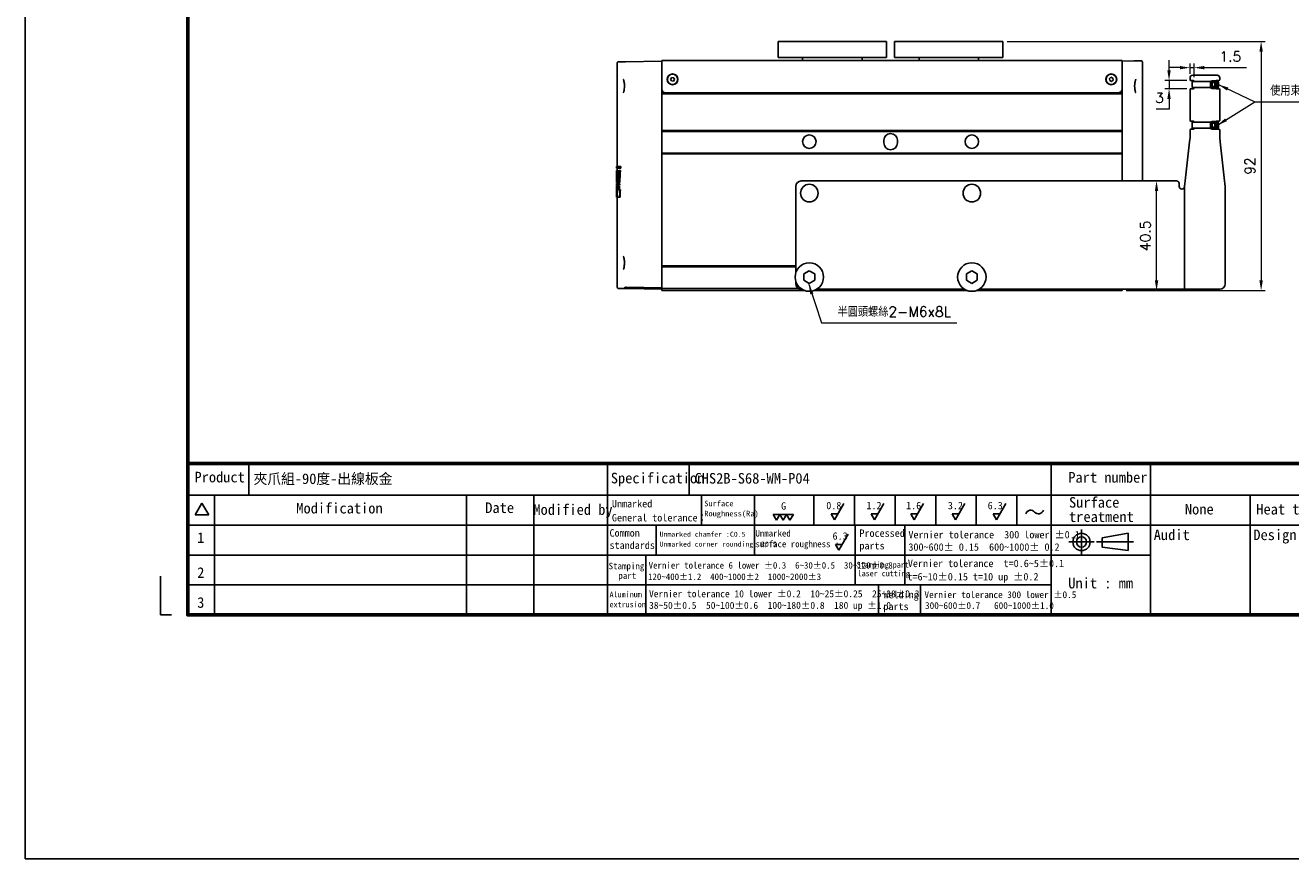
# Model space of a CAD drawing. Header units: inches. Extents: x 0 to 6721, y -3375 to 1330.
# Tile 162 of 198: x 5316 to 5783, y -1544 to -1236. Entities that reach past the tile are written whole.
import ezdxf
from ezdxf.enums import TextEntityAlignment as Align

# ---------------------------------------------------------------- set-up
doc = ezdxf.new("R2010")
doc.units = ezdxf.units.IN
doc.header["$MEASUREMENT"] = 0
doc.linetypes.add('SLD-實線', pattern=[0])
for name, color, linetype, lineweight in [('AM_0', 7, 'Continuous', 30), ('AM_5', 3, 'Continuous', 15), ('可見 (ISO)', 7, 'Continuous', 25)]:
    doc.layers.add(name, color=color, linetype=linetype, lineweight=lineweight)
doc.layers.add('BORDER', color=7, linetype='Continuous')
doc.layers.add('圖框', color=7, linetype='SLD-實線')
doc.styles.add('尺寸標註', font='romans.shx', dxfattribs={"bigfont": 'CHINESET.SHX'})
doc.styles.add('標題欄', font='txt')
doc.dimstyles.new('CNS1.5', dxfattribs={"dimtxt": 3.75, "dimasz": 3.75, "dimexe": 1.5, "dimexo": 1.5, "dimgap": 2.25, "dimtad": 1, "dimtoh": 1, "dimdsep": 46, "dimtxsty": '尺寸標註', "dimcen": 0, "dimclrd": 2, "dimclre": 2, "dimclrt": 1, "dimadec": 0, "dimazin": 2, "dimtp": 0.1, "dimtm": 0.1, "dimtfac": 0.71, "dimtmove": 0, "dimatfit": 0, "dimfxl": 0, "dimlwd": 13, "dimlwe": 13, "dimarcsym": 0})
doc.dimstyles.new('CNS1.5$0', dxfattribs={"dimtxt": 3.75, "dimasz": 3.75, "dimexe": 1.5, "dimexo": 1.5, "dimgap": 2.25, "dimtad": 1, "dimtoh": 1, "dimdsep": 46, "dimtxsty": '尺寸標註', "dimcen": 0, "dimclrd": 2, "dimclre": 2, "dimclrt": 1, "dimadec": 0, "dimazin": 2, "dimtp": 0.1, "dimtm": 0.1, "dimtfac": 0.71, "dimtmove": 0, "dimatfit": 0, "dimfxl": 0, "dimlwd": 13, "dimlwe": 13, "dimarcsym": 0})

# ---------------------------------------------------------------- blocks, each defined once
blk = doc.blocks.new('A4-英文圖框-橫式')
at = {"layer": 'BORDER', "color": 123, "linetype": 'Continuous', "lineweight": 60, "ltscale": 25.4}
blk.add_line((2151.7, -57.78), (2549.79, -57.78), dxfattribs=at)
at = {"layer": 'BORDER', "color": 60, "linetype": 'Continuous', "ltscale": 25.4}
for p, q in [((2166.7, -65.63), (2166.7, -57.78)), ((2255, -65.63), (2255, -57.78)), ((2275.1, -65.63), (2275.1, -57.78)), ((2364.21, -57.78), (2364.21, -95.06)), ((2388.73, -65.63), (2388.73, -57.78)), ((2151.7, -65.63), (2549.79, -65.63)), ((2155.17, -67.6), (2153.51, -70.48)), ((2155.17, -67.6), (2156.84, -70.48)), ((2158.28, -65.63), (2158.28, -95.06)), ((2220.31, -65.63), (2220.31, -95.06)), ((2236.88, -65.63), (2236.88, -95.06)), ((2255, -65.63), (2255, -95.06)), ((2278.15, -65.63), (2278.15, -72.99)), ((2291.22, -65.63), (2291.22, -80.35)), ((2305.82, -65.63), (2305.82, -72.99)), ((2315.82, -65.63), (2315.82, -72.99)), ((2325.82, -65.63), (2325.82, -72.99)), ((2335.82, -65.63), (2335.82, -72.99)), ((2345.82, -65.63), (2345.82, -72.99)), ((2355.82, -65.63), (2355.82, -72.99)), ((2364.21, -65.63), (2364.21, -95.06)), ((2364.22, -65.63), (2364.22, -72.99)), ((2364.22, -65.63), (2364.22, -72.99)), ((2388.73, -95.06), (2388.73, -65.63)), ((2413.26, -95.06), (2413.26, -65.63)), ((2153.51, -70.48), (2156.84, -70.48)), ((2151.7, -72.99), (2364.21, -72.99)), ((2266.98, -72.99), (2266.98, -80.35)), ((2315.96, -72.99), (2315.96, -80.35)), ((2328.19, -72.99), (2328.19, -80.35)), ((2364.21, -72.99), (2462.31, -72.99)), ((2151.7, -80.35), (2364.21, -80.35)), ((2264.44, -80.35), (2264.44, -87.7)), ((2315.96, -80.35), (2315.96, -87.7)), ((2328.19, -80.35), (2328.19, -87.7)), ((2364.21, -80.35), (2388.73, -80.35)), ((2151.7, -87.7), (2364.21, -87.7)), ((2264.44, -87.7), (2264.44, -95.06)), ((2321.74, -87.7), (2321.74, -95.06)), ((2332.11, -87.7), (2332.11, -95.06)), ((2364.21, -95.06), (2549.79, -95.06))]:
    blk.add_line(p, q, dxfattribs=at)
at = {"layer": 'BORDER', "color": 2, "linetype": 'Continuous', "ltscale": 25.4}
for p, q in [((2313.17, -67.68), (2310.88, -71.65)), ((2323.06, -67.68), (2320.77, -71.65)), ((2332.82, -67.68), (2330.53, -71.65)), ((2342.95, -67.68), (2340.66, -71.65)), ((2353.07, -67.68), (2350.78, -71.65)), ((2296.65, -71.76), (2295.82, -70.33)), ((2295.82, -70.33), (2297.47, -70.33)), ((2297.47, -70.33), (2296.65, -71.76)), ((2298.3, -71.76), (2297.47, -70.33)), ((2297.47, -70.33), (2299.12, -70.33)), ((2299.12, -70.33), (2298.3, -71.76)), ((2299.94, -71.76), (2299.12, -70.33)), ((2299.12, -70.33), (2300.77, -70.33)), ((2300.77, -70.33), (2299.94, -71.76)), ((2310.88, -71.65), (2310.05, -70.22)), ((2310.05, -70.22), (2311.7, -70.22)), ((2320.77, -71.65), (2319.94, -70.22)), ((2319.94, -70.22), (2321.59, -70.22)), ((2330.53, -71.65), (2329.7, -70.22)), ((2329.7, -70.22), (2331.35, -70.22)), ((2340.66, -71.65), (2339.84, -70.22)), ((2339.84, -70.22), (2341.48, -70.22)), ((2350.78, -71.65), (2349.96, -70.22)), ((2349.96, -70.22), (2351.61, -70.22)), ((2311.98, -79.13), (2311.16, -77.71)), ((2311.16, -77.71), (2312.8, -77.71)), ((2314.27, -75.17), (2311.98, -79.13))]:
    blk.add_line(p, q, dxfattribs=at)
at = {"layer": 'BORDER', "color": 4, "linetype": 'Continuous', "ltscale": 25.4}
for p, q in [((2371.71, -74.01), (2371.71, -80.23)), ((2374.82, -77.12), (2368.6, -77.12)), ((2375.39, -77.12), (2384.51, -77.12))]:
    blk.add_line(p, q, dxfattribs=at)
at = {"layer": 'BORDER', "color": 7, "linetype": 'Continuous', "ltscale": 25.4}
for p, q in [((2376.83, -76.06), (2383.16, -74.99)), ((2376.83, -76.06), (2376.83, -78.37)), ((2383.16, -74.99), (2383.16, -79.24)), ((2376.83, -78.37), (2383.16, -79.24))]:
    blk.add_line(p, q, dxfattribs=at)
at = {"layer": 'BORDER', "color": 123, "linetype": 'Continuous', "ltscale": 25.4}
for p, q in [((2145.01, -85.54), (2145.01, -95.06)), ((2145.01, -95.06), (2147.66, -95.06))]:
    blk.add_line(p, q, dxfattribs=at)
at = {"layer": 'BORDER', "color": 123, "linetype": 'Continuous', "lineweight": 60, "ltscale": 25.4}
blk.add_lwpolyline([(2151.7, 188.79), (2555.09, 188.79), (2555.09, -95.06), (2151.7, -95.06)], close=True, dxfattribs=at)
at = {"layer": 'BORDER', "color": 7, "linetype": 'Continuous', "ltscale": 25.4}
for radius in [2.13, 1.26]:
    blk.add_circle((2371.71, -77.12), radius, dxfattribs=at)
at = {"layer": 'BORDER', "color": 2, "linetype": 'Continuous', "ltscale": 25.4}
for centre, start, end in [((2359.2, -70.55), 39.8056, 162.5792), ((2361.14, -68.94), 219.8056, 342.5792)]:
    blk.add_arc(centre, 1.26, start, end, dxfattribs=at)
at = {"layer": '圖框', "style": '標題欄'}
for s, height, p in [('Product', 2.605, (2153.34, -59.85)), ('Specification', 2.6053, (2255.83, -60.09)), ('Part number', 2.6053, (2368.46, -59.91)), ('Modification', 2.6053, (2178.41, -67.5)), ('Date', 2.605, (2224.93, -67.39)), ('Modified by', 2.6053, (2236.78, -67.84)), ('Unmarked', 1.824, (2256.11, -66.79)), ('Surface', 1.377, (2278.84, -66.96)), ('G', 1.82, (2297.75, -67.35)), ('0.8', 1.824, (2308.88, -67.24)), ('1.2', 1.824, (2318.77, -67.24)), ('1.6', 1.824, (2328.53, -67.24)), ('3.2', 1.824, (2338.81, -67.24)), ('6.3', 1.824, (2348.61, -67.24)), ('Surface', 2.605, (2368.64, -66.07)), ('Heat treatment', 2.6053, (2414.74, -67.75)), ('General tolerance：', 1.8237, (2256.11, -70.24)), ('Roughness(Ra)', 1.377, (2278.84, -69.44)), ('treatment', 2.605, (2368.64, -69.6)), ('1', 2.61, (2154.01, -74.74)), ('Common', 1.824, (2255.52, -73.98)), ('Unmarked chamfer :C0.5', 1.2273, (2267.87, -74.6)), ('Unmarked', 1.596, (2291.45, -74.18)), ('6.3', 1.824, (2310.42, -74.74)), ('Processed', 1.824, (2317.04, -74.04)), ('Vernier tolerance  300 lower %%P0.1', 1.8237, (2329.1, -74.41)), ('Audit', 2.605, (2389.49, -74.05)), ('Design', 2.605, (2414.01, -74.05)), ('standards', 1.824, (2255.52, -77.01)), ('Unmarked corner rounding: R0.5', 1.2273, (2267.85, -77.03)), ('surface roughness :', 1.5965, (2291.45, -76.81)), ('parts', 1.824, (2317.04, -77.12)), ('300~600%%P 0.15  600~1000%%P 0.2', 1.8237, (2329.1, -77.45)), ('2', 2.61, (2154.01, -83.35)), ('Stamping', 1.614, (2255.3, -82.23)), ('Vernier tolerance 6 lower %%P0.3  6~30%%P0.5  30~120%%P0.8', 1.6062, (2265.15, -82.07)), ('Stamping part', 1.4514, (2316.36, -81.99)), ('laser cutting', 1.4514, (2316.61, -84.12)), ('Vernier tolerance  t=0.6~5%%P0.1', 1.8237, (2328.96, -81.48)), (' part', 1.614, (2256.6, -84.6)), ('120~400%%P1.2  400~1000%%P2  1000~2000%%P3', 1.6062, (2265, -84.87)), ('t=6~10%%P0.15 t=10 up %%P0.2', 1.8237, (2328.87, -84.76)), ('Unit : mm', 2.605, (2368.45, -85.94)), ('Aluminum', 1.39, (2255.52, -89.35)), ('Vernier tolerance 10 lower %%P0.2  10~25%%P0.25  25~38%%P0.3', 1.7169, (2265.25, -89.01)), ('Welding', 1.824, (2322.95, -89.17)), ('Vernier tolerance 300 lower %%P0.5  ', 1.6654, (2333.05, -89.26)), ('3', 2.61, (2154.01, -90.71)), ('extrusion', 1.39, (2255.52, -91.81)), ('38~50%%P0.5  50~100%%P0.6  100~180%%P0.8  180 up %%P1.0', 1.7169, (2265.25, -91.86)), ('parts', 1.824, (2322.95, -92.06)), ('300~600%%P0.7   600~1000%%P1.0', 1.6654, (2333.19, -91.93))]:
    blk.add_text(s, height=height, dxfattribs=at).set_placement(p, align=Align.TOP_LEFT)
blk = doc.blocks.new('*D508')
at = {"layer": 'AM_5', "color": 2, "lineweight": 13}
for p, q in [((5678.74, -1242.12), (5774.07, -1242.12)), ((5772.57, -1245.87), (5772.57, -1330.37)), ((5722.74, -1334.12), (5774.07, -1334.12))]:
    blk.add_line(p, q, dxfattribs=at)
at = {"layer": 'AM_5', "color": 2}
for points in [[(5771.95, -1245.87), (5773.2, -1245.87), (5772.57, -1242.12)], [(5771.95, -1330.37), (5773.2, -1330.37), (5772.57, -1334.12)]]:
    blk.add_solid(points, dxfattribs=at)
at = {"layer": 'Defpoints', "color": 0}
for p in [(5677.24, -1242.12), (5721.24, -1334.12), (5772.57, -1334.12)]:
    blk.add_point(p, dxfattribs=at)
at = {"layer": 'AM_5', "color": 1, "insert": (5768.45, -1288.12), "char_height": 3.75, "attachment_point": 5, "rotation": 90, "style": '尺寸標註'}
blk.add_mtext('92', dxfattribs=at)
blk = doc.blocks.new('*D509')
at = {"layer": 'AM_5', "color": 2, "lineweight": 13}
for p, q in [((5733.59, -1293.62), (5735.45, -1293.62)), ((5733.95, -1330.37), (5733.95, -1297.37)), ((5722.74, -1334.12), (5735.45, -1334.12))]:
    blk.add_line(p, q, dxfattribs=at)
at = {"layer": 'AM_5', "color": 2}
for points in [[(5733.33, -1297.37), (5734.58, -1297.37), (5733.95, -1293.62)], [(5733.33, -1330.37), (5734.58, -1330.37), (5733.95, -1334.12)]]:
    blk.add_solid(points, dxfattribs=at)
at = {"layer": 'Defpoints', "color": 0}
for p in [(5732.09, -1293.62), (5733.95, -1293.62), (5721.24, -1334.12)]:
    blk.add_point(p, dxfattribs=at)
at = {"layer": 'AM_5', "color": 1, "insert": (5729.83, -1313.87), "char_height": 3.75, "attachment_point": 5, "rotation": 90, "style": '尺寸標註'}
blk.add_mtext('40.5', dxfattribs=at)
blk = doc.blocks.new('*D506')
at = {"layer": 'AM_5', "color": 2, "lineweight": 13}
for p, q in [((5738.57, -1252.82), (5738.57, -1249.07)), ((5745.11, -1256.57), (5737.07, -1256.57)), ((5738.57, -1256.57), (5738.57, -1259.57)), ((5745.11, -1259.57), (5737.07, -1259.57)), ((5738.57, -1263.32), (5738.57, -1267.07)), ((5738.57, -1267.07), (5733.82, -1267.07))]:
    blk.add_line(p, q, dxfattribs=at)
at = {"layer": 'AM_5', "color": 2}
for points in [[(5737.94, -1252.82), (5739.19, -1252.82), (5738.57, -1256.57)], [(5737.94, -1263.32), (5739.19, -1263.32), (5738.57, -1259.57)]]:
    blk.add_solid(points, dxfattribs=at)
at = {"layer": 'Defpoints', "color": 0}
for p in [(5746.61, -1256.57), (5738.57, -1259.57), (5746.61, -1259.57)]:
    blk.add_point(p, dxfattribs=at)
at = {"layer": 'AM_5', "color": 1, "insert": (5735.07, -1262.95), "char_height": 3.75, "attachment_point": 5, "style": '尺寸標註'}
blk.add_mtext('3', dxfattribs=at)
blk = doc.blocks.new('*D507')
at = {"layer": 'AM_5', "color": 2, "lineweight": 13}
for p, q in [((5742.56, -1251.81), (5738.81, -1251.81)), ((5746.31, -1254.06), (5746.31, -1250.31)), ((5746.31, -1251.81), (5747.81, -1251.81)), ((5747.81, -1255.37), (5747.81, -1250.31)), ((5751.56, -1251.81), (5767.13, -1251.81))]:
    blk.add_line(p, q, dxfattribs=at)
at = {"layer": 'AM_5', "color": 2}
for points in [[(5742.56, -1251.18), (5742.56, -1252.43), (5746.31, -1251.81)], [(5751.56, -1251.18), (5751.56, -1252.43), (5747.81, -1251.81)]]:
    blk.add_solid(points, dxfattribs=at)
at = {"layer": 'Defpoints', "color": 0}
for p in [(5747.81, -1251.81), (5746.31, -1255.56), (5747.81, -1256.87)]:
    blk.add_point(p, dxfattribs=at)
at = {"layer": 'AM_5', "color": 1, "insert": (5761.22, -1247.68), "char_height": 3.75, "attachment_point": 5, "style": '尺寸標註'}
blk.add_mtext('1.5', dxfattribs=at)

msp = doc.modelspace()

# ---------------------------------------------------------------- hatches: boundary and pattern name
h = msp.add_hatch()
h.set_pattern_fill('ANSI34', color=256, scale=0.01, angle=45)
h.set_pattern_definition([(90, (4101.64136, -802.67651), (-0.1905, 5e-17), []), (90, (4101.6731, -802.64476), (-0.1905, 5e-17), []), (90, (4101.70486, -802.61301), (-0.1905, 5e-17), []), (90, (4101.7366, -802.58126), (-0.1905, 5e-17), [])])
h.paths.add_polyline_path([(5755.509, -1257.571), (5756.18, -1257.471), (5756.18, -1258.683), (5755.509, -1258.583)])
h = msp.add_hatch()
h.set_pattern_fill('ANSI34', color=256, scale=0.01, angle=45)
h.set_pattern_definition([(90, (4101.64136, -817.67651), (-0.1905, 5e-17), []), (90, (4101.6731, -817.64476), (-0.1905, 5e-17), []), (90, (4101.70486, -817.61301), (-0.1905, 5e-17), []), (90, (4101.7366, -817.58126), (-0.1905, 5e-17), [])])
h.paths.add_polyline_path([(5755.509, -1272.571), (5756.18, -1272.471), (5756.18, -1273.683), (5755.509, -1273.583)])

# ---------------------------------------------------------------- linework, layer by layer
for p, q in [((5754.538, -1256.641), (5756.209, -1256.641)), ((5754.538, -1256.641), (5754.638, -1257.041)), ((5756.209, -1256.641), (5756.109, -1257.041)), ((5747.09, -1256.971), (5747.09, -1259.175)), ((5747.09, -1259.175), (5753.999, -1259.175)), ((5753.938, -1258.912), (5753.938, -1257.241)), ((5753.938, -1257.241), (5754.338, -1257.341)), ((5753.938, -1258.912), (5754.338, -1258.812)), ((5755.509, -1257.341), (5754.538, -1257.341)), ((5755.509, -1258.812), (5754.538, -1258.812)), ((5754.538, -1259.512), (5754.638, -1259.112)), ((5756.209, -1259.512), (5754.538, -1259.512)), ((5755.509, -1257.341), (5755.509, -1257.241)), ((5756.18, -1257.471), (5755.509, -1257.571)), ((5756.18, -1258.683), (5755.509, -1258.583)), ((5755.509, -1258.912), (5755.509, -1258.812)), ((5755.509, -1258.912), (5756.109, -1258.912)), ((5756.209, -1259.512), (5756.109, -1259.112)), ((5756.809, -1257.241), (5756.409, -1257.341)), ((5756.809, -1258.912), (5756.409, -1258.812)), ((5756.809, -1257.241), (5756.809, -1258.912)), ((5747.09, -1271.971), (5747.09, -1274.175)), ((5747.09, -1274.175), (5753.999, -1274.175)), ((5753.938, -1273.912), (5753.938, -1272.241)), ((5753.938, -1272.241), (5754.338, -1272.341)), ((5753.938, -1273.912), (5754.338, -1273.812)), ((5754.538, -1271.641), (5756.209, -1271.641)), ((5754.538, -1271.641), (5754.638, -1272.041)), ((5755.509, -1272.341), (5754.538, -1272.341)), ((5755.509, -1273.812), (5754.538, -1273.812)), ((5754.538, -1274.512), (5754.638, -1274.112)), ((5756.209, -1274.512), (5754.538, -1274.512)), ((5755.509, -1272.341), (5755.509, -1272.241)), ((5756.18, -1272.471), (5755.509, -1272.571)), ((5756.18, -1273.683), (5755.509, -1273.583)), ((5755.509, -1273.912), (5755.509, -1273.812)), ((5755.509, -1273.912), (5756.109, -1273.912)), ((5756.209, -1271.641), (5756.109, -1272.041)), ((5756.209, -1274.512), (5756.109, -1274.112)), ((5756.809, -1272.241), (5756.409, -1272.341)), ((5756.809, -1273.912), (5756.409, -1273.812)), ((5756.809, -1272.241), (5756.809, -1273.912))]:
    msp.add_line(p, q)
at = {"color": 2}
msp.add_lwpolyline([(5316.223, 789.318), (6721.395, 789.318), (6721.395, -1543.813), (5316.223, -1543.813)], close=True, dxfattribs=at)
for points in [[(5747.09, -1256.971), (5754.003, -1256.971)], [(5754.538, -1258.812), (5754.538, -1257.341)], [(5747.09, -1271.971), (5754.003, -1271.971)], [(5754.538, -1273.812), (5754.538, -1272.341)]]:
    msp.add_lwpolyline(points)
for points in [[(5756.409, -1257.341), (5756.409, -1258.812, -0.4142136), (5756.109, -1259.112), (5754.638, -1259.112, -0.4142136), (5754.338, -1258.812), (5754.338, -1257.341, -0.4142136), (5754.638, -1257.041), (5756.109, -1257.041, -0.4142136)], [(5756.409, -1272.341), (5756.409, -1273.812, -0.4142136), (5756.109, -1274.112), (5754.638, -1274.112, -0.4142136), (5754.338, -1273.812), (5754.338, -1272.341, -0.4142136), (5754.638, -1272.041), (5756.109, -1272.041, -0.4142136)]]:
    msp.add_lwpolyline(points, format="xyb", close=True)
for points in [[(5755.509, -1257.241), (5756.109, -1257.241, -0.4142136), (5756.209, -1257.341), (5756.209, -1258.812, -0.4142136), (5756.109, -1258.912)], [(5755.509, -1272.241), (5756.109, -1272.241, -0.4142136), (5756.209, -1272.341), (5756.209, -1273.812, -0.4142136), (5756.109, -1273.912)]]:
    msp.add_lwpolyline(points, format="xyb")
for points in [[(5755.509, -1257.271), (5755.509, -1258.883), (5756.18, -1258.883), (5756.18, -1257.271)], [(5755.509, -1272.271), (5755.509, -1273.883), (5756.18, -1273.883), (5756.18, -1272.271)]]:
    msp.add_lwpolyline(points, close=True)
for centre, start, end in [((5754.538, -1257.241), 90, 180), ((5756.209, -1257.241), 0, 90), ((5754.538, -1258.912), 180, 270), ((5756.209, -1258.912), 270, 0), ((5754.538, -1272.241), 90, 180), ((5754.538, -1273.912), 180, 270), ((5756.209, -1272.241), 0, 90), ((5756.209, -1273.912), 270, 0)]:
    msp.add_arc(centre, 0.6, start, end)
at = {"layer": '可見 (ISO)'}
for p, q in [((5594.24, -1248.118), (5594.24, -1242.118)), ((5595.24, -1242.118), (5594.24, -1242.118)), ((5595.24, -1242.118), (5633.24, -1242.118)), ((5634.24, -1242.118), (5633.24, -1242.118)), ((5634.24, -1242.118), (5634.24, -1248.118)), ((5637.24, -1248.118), (5637.24, -1242.118)), ((5638.24, -1242.118), (5637.24, -1242.118)), ((5638.24, -1242.118), (5676.24, -1242.118)), ((5677.24, -1242.118), (5676.24, -1242.118)), ((5677.24, -1242.118), (5677.24, -1248.118)), ((5534.74, -1288.295), (5534.74, -1250.147)), ((5535.232, -1249.647), (5537.8, -1249.602)), ((5537.8, -1249.602), (5551.24, -1249.368)), ((5551.24, -1249.118), (5721.24, -1249.118)), ((5551.24, -1249.118), (5551.24, -1251.118)), ((5551.24, -1259.618), (5551.24, -1251.118)), ((5594.24, -1248.118), (5595.24, -1248.118)), ((5595.24, -1248.118), (5633.24, -1248.118)), ((5603.24, -1248.118), (5603.24, -1249.118)), ((5625.24, -1248.118), (5625.24, -1249.118)), ((5633.24, -1248.118), (5634.24, -1248.118)), ((5637.24, -1248.118), (5638.24, -1248.118)), ((5638.24, -1248.118), (5676.24, -1248.118)), ((5646.24, -1248.118), (5646.24, -1249.118)), ((5668.24, -1248.118), (5668.24, -1249.118)), ((5676.24, -1248.118), (5677.24, -1248.118)), ((5721.24, -1251.118), (5721.24, -1249.118)), ((5721.24, -1249.368), (5725.588, -1249.292)), ((5721.24, -1251.118), (5721.24, -1259.618)), ((5728.232, -1249.246), (5725.588, -1249.292)), ((5728.74, -1293.618), (5728.74, -1249.746)), ((5554.496, -1256.023), (5554.95, -1255.426)), ((5554.786, -1256.715), (5554.496, -1256.023)), ((5555.531, -1256.81), (5554.786, -1256.715)), ((5554.95, -1255.426), (5555.695, -1255.52)), ((5555.985, -1256.213), (5555.531, -1256.81)), ((5555.695, -1255.52), (5555.985, -1256.213)), ((5716.544, -1255.839), (5717.133, -1255.375)), ((5716.65, -1256.582), (5716.544, -1255.839)), ((5717.347, -1256.861), (5716.65, -1256.582)), ((5717.133, -1255.375), (5717.83, -1255.654)), ((5717.937, -1256.397), (5717.347, -1256.861)), ((5717.83, -1255.654), (5717.937, -1256.397)), ((5746.31, -1255.565), (5746.31, -1256.273)), ((5747.51, -1256.573), (5746.61, -1256.573)), ((5756.31, -1254.565), (5747.31, -1254.565)), ((5747.81, -1256.971), (5747.81, -1256.873)), ((5757.01, -1256.573), (5756.11, -1256.573)), ((5757.31, -1256.273), (5757.31, -1255.565)), ((5551.24, -1259.618), (5551.24, -1261.168)), ((5551.254, -1259.818), (5551.24, -1259.818)), ((5551.911, -1260.868), (5551.24, -1260.868)), ((5551.24, -1261.118), (5552.74, -1261.118)), ((5551.24, -1261.418), (5551.24, -1261.168)), ((5551.24, -1275.018), (5551.24, -1261.418)), ((5551.24, -1261.418), (5721.24, -1261.418)), ((5719.74, -1261.118), (5552.74, -1261.118)), ((5719.74, -1261.118), (5721.24, -1261.118)), ((5720.57, -1260.868), (5721.24, -1260.868)), ((5720.858, -1260.618), (5721.24, -1260.618)), ((5721.24, -1261.168), (5721.24, -1259.618)), ((5721.24, -1261.418), (5721.24, -1261.168)), ((5721.24, -1275.018), (5721.24, -1261.418)), ((5746.31, -1271.273), (5746.31, -1259.873)), ((5746.61, -1259.573), (5747.51, -1259.573)), ((5747.81, -1259.273), (5747.81, -1259.175)), ((5756.11, -1259.573), (5757.01, -1259.573)), ((5757.31, -1259.873), (5757.31, -1271.273)), ((5551.24, -1275.318), (5551.24, -1275.018)), ((5551.24, -1275.018), (5721.24, -1275.018)), ((5551.24, -1283.318), (5551.24, -1275.318)), ((5551.24, -1275.318), (5721.24, -1275.318)), ((5721.24, -1275.318), (5721.24, -1275.018)), ((5721.24, -1283.318), (5721.24, -1275.318)), ((5746.31, -1274.873), (5746.31, -1277.573)), ((5747.51, -1271.573), (5746.61, -1271.573)), ((5746.61, -1274.573), (5747.51, -1274.573)), ((5747.81, -1271.971), (5747.81, -1271.873)), ((5747.81, -1274.273), (5747.81, -1274.175)), ((5757.01, -1271.573), (5756.11, -1271.573)), ((5756.11, -1274.573), (5757.01, -1274.573)), ((5757.31, -1277.573), (5757.31, -1274.873)), ((5633.24, -1279.618), (5633.24, -1278.618)), ((5638.24, -1278.618), (5638.24, -1279.618)), ((5746.13, -1279.211), (5744.672, -1292.424)), ((5746.31, -1277.573), (5746.13, -1279.211)), ((5757.491, -1279.211), (5757.31, -1277.573)), ((5758.949, -1292.424), (5757.491, -1279.211)), ((5551.24, -1283.618), (5551.24, -1283.318)), ((5551.24, -1283.318), (5721.24, -1283.318)), ((5551.24, -1324.996), (5551.24, -1283.618)), ((5551.24, -1283.618), (5721.24, -1283.618)), ((5721.24, -1283.618), (5721.24, -1283.318)), ((5721.24, -1293.618), (5721.24, -1283.618)), ((5534.54, -1288.299), (5535.874, -1288.276)), ((5534.54, -1288.299), (5534.54, -1288.942)), ((5535.874, -1288.966), (5534.54, -1288.942)), ((5534.74, -1289.747), (5534.74, -1288.946)), ((5536.077, -1288.272), (5535.874, -1288.276)), ((5535.874, -1288.966), (5535.874, -1288.276)), ((5536.077, -1288.969), (5535.874, -1288.966)), ((5536.077, -1288.272), (5536.077, -1288.969)), ((5534.587, -1289.822), (5534.541, -1289.823)), ((5534.596, -1294.027), (5534.542, -1294.026)), ((5534.74, -1294.216), (5534.558, -1294.213)), ((5534.69, -1294.028), (5534.596, -1294.027)), ((5534.597, -1289.749), (5534.83, -1289.745)), ((5534.713, -1292.834), (5534.61, -1292.832)), ((5534.879, -1294.032), (5534.69, -1294.028)), ((5534.74, -1294.525), (5534.74, -1294.029)), ((5534.83, -1289.745), (5535.031, -1289.742)), ((5535.08, -1294.035), (5534.879, -1294.032)), ((5535.136, -1292.12), (5534.934, -1292.119)), ((5535.145, -1291.224), (5534.944, -1291.224)), ((5535.541, -1294.23), (5535.209, -1294.224)), ((5535.392, -1289.808), (5535.766, -1289.802)), ((5535.744, -1294.234), (5535.541, -1294.23)), ((5535.969, -1289.798), (5535.766, -1289.802)), ((5741.31, -1293.618), (5602.74, -1293.618)), ((5744.31, -1295.7), (5744.672, -1292.424)), ((5758.949, -1292.424), (5759.31, -1295.7)), ((5534.54, -1295.422), (5534.581, -1295.421)), ((5534.54, -1295.673), (5534.54, -1299.441)), ((5534.541, -1294.529), (5534.589, -1294.528)), ((5534.585, -1294.95), (5534.541, -1294.949)), ((5534.74, -1295.14), (5534.555, -1295.136)), ((5534.571, -1296.628), (5534.646, -1296.626)), ((5534.666, -1295.42), (5534.581, -1295.421)), ((5534.674, -1294.952), (5534.585, -1294.95)), ((5534.681, -1294.527), (5534.589, -1294.528)), ((5534.666, -1295.42), (5534.844, -1295.416)), ((5534.854, -1294.955), (5534.674, -1294.952)), ((5534.681, -1294.527), (5534.865, -1294.523)), ((5534.74, -1295.418), (5534.74, -1294.953)), ((5534.837, -1298.068), (5534.779, -1298.068)), ((5535.045, -1295.413), (5534.844, -1295.416)), ((5535.055, -1294.958), (5534.854, -1294.955)), ((5535.067, -1294.52), (5534.865, -1294.523)), ((5534.867, -1296.935), (5535.102, -1296.931)), ((5535.151, -1295.598), (5535.47, -1295.592)), ((5535.494, -1295.153), (5535.171, -1295.147)), ((5535.188, -1294.704), (5535.515, -1294.699)), ((5535.409, -1296.926), (5535.777, -1296.919)), ((5535.673, -1295.589), (5535.47, -1295.592)), ((5535.696, -1295.156), (5535.494, -1295.153)), ((5535.718, -1294.695), (5535.515, -1294.699)), ((5535.98, -1296.916), (5535.777, -1296.919)), ((5600.74, -1295.618), (5600.74, -1327.517)), ((5742.31, -1295.618), (5742.31, -1294.618)), ((5744.31, -1333.618), (5744.31, -1295.618)), ((5744.31, -1295.7), (5744.31, -1333.618)), ((5759.31, -1295.7), (5759.31, -1331.618)), ((5534.66, -1299.628), (5534.542, -1299.625)), ((5534.797, -1299.63), (5534.66, -1299.628)), ((5534.74, -1332.788), (5534.74, -1299.629)), ((5535.634, -1299.645), (5534.797, -1299.63)), ((5535.837, -1299.648), (5535.634, -1299.645)), ((5551.24, -1325.296), (5551.24, -1324.996)), ((5551.24, -1324.996), (5600.74, -1324.996)), ((5551.24, -1333.296), (5551.24, -1325.296)), ((5551.24, -1325.296), (5600.74, -1325.296)), ((5603.74, -1327.963), (5605.74, -1326.808)), ((5605.74, -1326.808), (5607.74, -1327.963)), ((5663.74, -1327.963), (5665.74, -1326.808)), ((5665.74, -1326.808), (5667.74, -1327.963)), ((5600.74, -1330.719), (5600.74, -1331.618)), ((5603.74, -1330.273), (5603.74, -1327.963)), ((5605.74, -1331.427), (5603.74, -1330.273)), ((5607.74, -1330.273), (5605.74, -1331.427)), ((5607.74, -1327.963), (5607.74, -1330.273)), ((5663.74, -1330.273), (5663.74, -1327.963)), ((5665.74, -1331.427), (5663.74, -1330.273)), ((5667.74, -1330.273), (5665.74, -1331.427)), ((5667.74, -1327.963), (5667.74, -1330.273)), ((5535.232, -1333.288), (5538.114, -1333.339)), ((5538.114, -1332.839), (5551.24, -1333.068)), ((5551.24, -1333.568), (5538.114, -1333.339)), ((5551.24, -1334.118), (5551.24, -1333.296)), ((5551.24, -1333.296), (5601.652, -1333.296)), ((5551.24, -1334.118), (5604.14, -1334.118)), ((5602.74, -1333.618), (5603.036, -1333.618)), ((5607.341, -1334.118), (5664.14, -1334.118)), ((5608.445, -1333.618), (5663.036, -1333.618)), ((5667.341, -1334.118), (5721.24, -1334.118)), ((5668.445, -1333.618), (5744.31, -1333.618)), ((5721.24, -1334.118), (5721.24, -1333.618)), ((5725.272, -1333.638), (5724.105, -1333.618)), ((5725.272, -1333.638), (5728.232, -1333.69)), ((5744.31, -1333.618), (5757.31, -1333.618))]:
    msp.add_line(p, q, dxfattribs=at)
for centre, radius in [((5555.24, -1256.118), 2), ((5555.24, -1256.118), 1.9), ((5717.24, -1256.118), 2), ((5717.24, -1256.118), 1.9), ((5605.74, -1279.118), 2.5), ((5665.74, -1279.118), 2.5), ((5605.74, -1298.118), 3.25), ((5665.74, -1298.118), 3.25), ((5605.74, -1329.118), 5.25), ((5665.74, -1329.118), 5.25)]:
    msp.add_circle(centre, radius, dxfattribs=at)
for centre, radius, start, end in [((5728.24, -1249.746), 0.5, 0, 91), ((5747.31, -1255.565), 1, 90, 180), ((5746.61, -1256.273), 0.3, 180, 270), ((5747.51, -1256.873), 0.3, 0, 90), ((5756.11, -1256.873), 0.3, 90, 129.5522), ((5756.31, -1255.565), 1, 0, 90), ((5757.01, -1256.273), 0.3, 270, 0), ((5552.74, -1259.618), 1.5, 180, 270), ((5719.74, -1259.618), 1.5, 270, 0), ((5746.61, -1259.873), 0.3, 90, 180), ((5747.51, -1259.273), 0.3, 270, 0), ((5756.11, -1259.273), 0.3, 232.97349, 270), ((5757.01, -1259.873), 0.3, 0, 90), ((5746.61, -1271.273), 0.3, 180, 270), ((5746.61, -1274.873), 0.3, 90, 180), ((5747.51, -1271.873), 0.3, 0, 90), ((5747.51, -1274.273), 0.3, 270, 0), ((5756.11, -1271.873), 0.3, 90, 129.5522), ((5756.11, -1274.273), 0.3, 232.97349, 270), ((5757.01, -1271.273), 0.3, 270, 0), ((5757.01, -1274.873), 0.3, 0, 90), ((5635.74, -1278.618), 2.5, 0, 180), ((5635.74, -1279.618), 2.5, 180, 0), ((5602.74, -1295.618), 2, 90, 180), ((5741.31, -1294.618), 1, 0, 90), ((5743.31, -1295.618), 1, 180, 0), ((5602.74, -1331.618), 2, 180, 270), ((5757.31, -1331.618), 2, 270, 0), ((5535.24, -1332.788), 0.5, 180, 269)]:
    msp.add_arc(centre, radius, start, end, dxfattribs=at)
for centre, major_axis, ratio, start_param, end_param in [((6512.339, -1293.795), (-976.363, 55.649), 0.9518055, 0.0555438, 0.0580797), ((6512.329, -1290.573), (-976.353, -55.648), 0.9518055, 6.2240785, 6.2270841), ((6512.339, -1293.795), (-976.363, 55.649), 0.9518055, 0.0600586, 0.0602592), ((6492.652, -1309.008), (-956.73, 54.088), 0.9509983, 0.0416294, 0.0429405), ((6494.451, -1304.986), (-958.526, -54.19), 0.9509983, 6.210499, 6.2118075), ((6497.087, -1323.397), (-961.131, 54.78), 0.9518055, 0.0256739, 0.0277625), ((6495.123, -1323.396), (-958.97, 54.657), 0.9518055, 0.0255993, 0.0276956), ((6496.338, -1323.05), (-960.378, -54.738), 0.9518055, 6.1870662, 6.1918915), ((6472.79, -1340.06), (-936.851, 53.397), 0.9518055, 0.0035187, 0.0084834), ((6470.771, -1340.054), (-934.636, 53.27), 0.9518055, 0.0033878, 0.0083722), ((5626.24, -1290.447), (-1.875, -285.087), 0.3215892, 4.7319551, 4.7328382), ((5626.21, -1290.49), (-1.88, -282.493), 0.3244332, 4.7288466, 4.7303352), ((5625.993, -1295.039), (1.704, 444.866), 0.205539, 1.5713817, 1.5718016), ((6509.578, -1309.143), (-973.606, 55.491), 0.9518055, 0.045029, 0.0463288), ((5626.227, -1308.939), (1.88, -282.519), 0.3244638, 4.6592001, 4.660696), ((6511.057, -1305.085), (-975.083, -55.576), 0.9518055, 6.2129789, 6.2142768), ((5626.216, -1305.001), (-1.881, -282.502), 0.3244437, 4.6774632, 4.6789695), ((6500.437, -1323.593), (-964.477, 54.971), 0.9518055, 0.0291664, 0.0320505), ((6493.088, -1315.546), (-957.162, -54.151), 0.9510687, 6.2033612, 6.2063168), ((5626.235, -1323.455), (1.88, -282.532), 0.3244788, 4.6076489, 4.6091844), ((6498.478, -1323.592), (-962.321, 54.848), 0.9518055, 0.029095, 0.030752), ((5626.207, -1323.446), (1.872, -281.872), 0.3244298, 4.6074315, 4.6089957), ((6500.531, -1323.019), (-964.569, -54.976), 0.9518055, 6.1935566, 6.1950067), ((5626.195, -1323.058), (-1.885, -282.47), 0.3244089, 4.6140091, 4.6155844), ((6479.503, -1340.231), (-943.561, 53.779), 0.9518055, 0.0101746, 0.0116584), ((5626.241, -1340.91), (1.881, -282.54), 0.324488, 4.5459361, 4.547565), ((6477.494, -1340.226), (-941.356, 53.653), 0.9518055, 0.0100595, 0.0115468), ((6457.38, -1346.887), (-921.484, 52.132), 0.9510687, 0.0024691, 0.0055781), ((5626.272, -1340.926), (1.883, -281.974), 0.3245408, 4.5455255, 4.5471832), ((6455.391, -1346.881), (-919.298, 52.009), 0.9510687, 0.0023366, 0.0054611), ((5538.122, -1333.339), (0.358, -0.361), 0.9656926, 2.3605575, 3.2761601)]:
    msp.add_ellipse(centre, major_axis=major_axis, ratio=ratio, start_param=start_param, end_param=end_param, dxfattribs=at)
for points, knots in [([(5534.74, -1250.147), (5534.74, -1250.093), (5534.749, -1250.039), (5534.778, -1249.953), (5534.794, -1249.919), (5534.842, -1249.84), (5534.879, -1249.798), (5534.946, -1249.742), (5534.974, -1249.723), (5535.052, -1249.681), (5535.105, -1249.663), (5535.183, -1249.65), (5535.207, -1249.648), (5535.232, -1249.647)], [0, 0, 0, 0, 0.016139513, 0.016139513, 0.027264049, 0.027264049, 0.043672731, 0.043672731, 0.053661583, 0.053661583, 0.070096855, 0.070096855, 0.077400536, 0.077400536, 0.077400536, 0.077400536]), ([(5537.436, -1257.83), (5537.416, -1257.572), (5537.385, -1257.325), (5537.309, -1256.891), (5537.263, -1256.698), (5537.167, -1256.395), (5537.113, -1256.279), (5537.051, -1256.187), (5537.035, -1256.169), (5537.022, -1256.158), (5537.019, -1256.157), (5537.019, -1256.157)], [0, 0, 0, 0, 0.08174548, 0.08174548, 0.16340077, 0.16340077, 0.24442496, 0.24442496, 0.2806045, 0.2806045, 0.29715622, 0.29715622, 0.29715622, 0.29715622]), ([(5726.347, -1256.089), (5726.347, -1256.089), (5726.33, -1256.1), (5726.275, -1256.17), (5726.235, -1256.241), (5726.151, -1256.443), (5726.106, -1256.582), (5726.021, -1256.931), (5725.98, -1257.152), (5725.917, -1257.637), (5725.893, -1257.909), (5725.876, -1258.321), (5725.873, -1258.459), (5725.873, -1258.633), (5725.873, -1258.669), (5725.874, -1258.814), (5725.877, -1258.923), (5725.887, -1259.18), (5725.896, -1259.327), (5725.908, -1259.469)], [0.02894924, 0.02894924, 0.02894924, 0.02894924, 0.07664632, 0.07664632, 0.1390473, 0.1390473, 0.21029687, 0.21029687, 0.29212352, 0.29212352, 0.37621306, 0.37621306, 0.41748642, 0.41748642, 0.42837609, 0.42837609, 0.46110368, 0.46110368, 0.50630741, 0.50630741, 0.50630741, 0.50630741]), ([(5537.019, -1261.079), (5537.019, -1261.079), (5537.031, -1261.071), (5537.072, -1261.022), (5537.107, -1260.965), (5537.182, -1260.794), (5537.224, -1260.671), (5537.306, -1260.358), (5537.346, -1260.154), (5537.412, -1259.698), (5537.437, -1259.438), (5537.459, -1259.04), (5537.464, -1258.907), (5537.466, -1258.74), (5537.466, -1258.706), (5537.467, -1258.622), (5537.467, -1258.572), (5537.465, -1258.369), (5537.46, -1258.218), (5537.448, -1257.989), (5537.443, -1257.909), (5537.436, -1257.83)], [0.03283105, 0.03283105, 0.03283105, 0.03283105, 0.06888056, 0.06888056, 0.12618137, 0.12618137, 0.19320114, 0.19320114, 0.27181831, 0.27181831, 0.35398045, 0.35398045, 0.39419044, 0.39419044, 0.40427127, 0.40427127, 0.41939616, 0.41939616, 0.46493517, 0.46493517, 0.4897761, 0.4897761, 0.4897761, 0.4897761]), ([(5725.908, -1259.469), (5725.931, -1259.735), (5725.965, -1259.988), (5726.047, -1260.427), (5726.096, -1260.62), (5726.199, -1260.923), (5726.256, -1261.037), (5726.326, -1261.133), (5726.348, -1261.147), (5726.348, -1261.147)], [0, 0, 0, 0, 0.08461836, 0.08461836, 0.16811804, 0.16811804, 0.25177621, 0.25177621, 0.3032781, 0.3032781, 0.3032781, 0.3032781]), ([(5534.597, -1289.749), (5534.591, -1289.78), (5534.587, -1289.824), (5534.573, -1290.004), (5534.567, -1290.185), (5534.558, -1290.601), (5534.555, -1290.865), (5534.552, -1291.178), (5534.552, -1291.203), (5534.552, -1291.228)], [-1.01638691, -1.01638691, -1.01638691, -1.01638691, -0.97202233, -0.97202233, -0.88365924, -0.88365924, -0.79537211, -0.79537211, -0.78788199, -0.78788199, -0.78788199, -0.78788199]), ([(5534.83, -1289.745), (5534.83, -1289.745), (5534.83, -1289.745), (5534.844, -1289.745), (5534.858, -1289.778), (5534.886, -1289.912), (5534.899, -1290.013), (5534.92, -1290.246), (5534.929, -1290.394), (5534.942, -1290.718), (5534.945, -1290.894), (5534.945, -1291.059), (5534.945, -1291.113), (5534.945, -1291.168), (5534.944, -1291.224)], [0.59405241, 0.59405241, 0.59405241, 0.59405241, 0.59480637, 0.59480637, 0.64452828, 0.64452828, 0.69425018, 0.69425018, 0.74381794, 0.74381794, 0.79338571, 0.79338571, 0.79338571, 0.80957398, 0.80957398, 0.80957398, 0.80957398]), ([(5535.145, -1291.224), (5535.146, -1291.169), (5535.146, -1291.113), (5535.146, -1290.894), (5535.143, -1290.717), (5535.13, -1290.392), (5535.121, -1290.244), (5535.1, -1290.01), (5535.087, -1289.909), (5535.059, -1289.774), (5535.044, -1289.741), (5535.031, -1289.742)], [-0.41397318, -0.41397318, -0.41397318, -0.41397318, -0.39775294, -0.39775294, -0.34805293, -0.34805293, -0.29835292, -0.29835292, -0.24849755, -0.24849755, -0.19864218, -0.19864218, -0.19864218, -0.19864218]), ([(5534.66, -1299.628), (5534.67, -1299.601), (5534.681, -1299.548), (5534.71, -1299.348), (5534.726, -1299.167), (5534.754, -1298.751), (5534.766, -1298.487), (5534.776, -1298.155), (5534.778, -1298.111), (5534.779, -1298.068)], [1.08927231, 1.08927231, 1.08927231, 1.08927231, 1.14931917, 1.14931917, 1.23786588, 1.23786588, 1.32630795, 1.32630795, 1.33943432, 1.33943432, 1.33943432, 1.33943432]), ([(5534.54, -1299.44), (5534.54, -1299.473), (5534.54, -1299.502), (5534.541, -1299.586), (5534.541, -1299.618), (5534.542, -1299.625)], [-0.26480933, -0.26480933, -0.26480933, -0.26480933, -0.246613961, -0.246613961, -0.203205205, -0.203205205, -0.203205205, -0.203205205]), ([(5537.436, -1323.08), (5537.416, -1322.822), (5537.385, -1322.575), (5537.309, -1322.141), (5537.263, -1321.948), (5537.167, -1321.645), (5537.113, -1321.529), (5537.051, -1321.437), (5537.035, -1321.419), (5537.022, -1321.408), (5537.019, -1321.407), (5537.019, -1321.407)], [0, 0, 0, 0, 0.08174548, 0.08174548, 0.16340077, 0.16340077, 0.24442496, 0.24442496, 0.2806045, 0.2806045, 0.29715622, 0.29715622, 0.29715622, 0.29715622]), ([(5537.019, -1326.329), (5537.019, -1326.329), (5537.031, -1326.321), (5537.072, -1326.272), (5537.107, -1326.215), (5537.182, -1326.044), (5537.224, -1325.921), (5537.306, -1325.608), (5537.346, -1325.404), (5537.412, -1324.948), (5537.437, -1324.688), (5537.459, -1324.29), (5537.464, -1324.157), (5537.466, -1323.99), (5537.466, -1323.956), (5537.467, -1323.872), (5537.467, -1323.822), (5537.465, -1323.619), (5537.46, -1323.468), (5537.448, -1323.239), (5537.443, -1323.159), (5537.436, -1323.08)], [0.03283105, 0.03283105, 0.03283105, 0.03283105, 0.06888056, 0.06888056, 0.12618137, 0.12618137, 0.19320114, 0.19320114, 0.27181831, 0.27181831, 0.35398045, 0.35398045, 0.39419044, 0.39419044, 0.40427127, 0.40427127, 0.41939616, 0.41939616, 0.46493517, 0.46493517, 0.4897761, 0.4897761, 0.4897761, 0.4897761]), ([(5537.638, -1332.839), (5537.641, -1332.848), (5537.643, -1332.857), (5537.653, -1332.889), (5537.661, -1332.912), (5537.685, -1332.966), (5537.701, -1332.997), (5537.721, -1333.027)], [-0.026920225, -0.026920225, -0.026920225, -0.026920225, -0.023086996, -0.023086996, -0.013337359, -0.013337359, -0.00000098, -0.00000098, -0.00000098, -0.00000098]), ([(5537.721, -1333.027), (5537.727, -1333.066), (5537.739, -1333.105), (5537.778, -1333.176), (5537.802, -1333.209), (5537.866, -1333.265), (5537.903, -1333.289), (5537.973, -1333.317), (5538, -1333.325), (5538.057, -1333.335), (5538.085, -1333.338), (5538.114, -1333.339)], [0.000000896, 0.000000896, 0.000000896, 0.000000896, 0.016688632, 0.016688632, 0.032072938, 0.032072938, 0.047031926, 0.047031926, 0.055959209, 0.055959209, 0.064554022, 0.064554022, 0.064554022, 0.064554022]), ([(5725.272, -1333.638), (5725.3, -1333.639), (5725.328, -1333.637), (5725.377, -1333.629), (5725.399, -1333.624), (5725.42, -1333.618)], [0.000000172, 0.000000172, 0.000000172, 0.000000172, 0.008404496, 0.008404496, 0.015379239, 0.015379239, 0.015379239, 0.015379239]), ([(5728.499, -1333.618), (5728.492, -1333.622), (5728.485, -1333.626), (5728.429, -1333.656), (5728.376, -1333.674), (5728.307, -1333.686), (5728.292, -1333.688), (5728.269, -1333.689), (5728.262, -1333.69), (5728.251, -1333.69), (5728.247, -1333.69), (5728.241, -1333.69), (5728.239, -1333.69), (5728.236, -1333.69), (5728.235, -1333.69), (5728.234, -1333.69), (5728.234, -1333.69), (5728.233, -1333.69), (5728.233, -1333.69), (5728.232, -1333.69), (5728.232, -1333.69), (5728.232, -1333.69), (5728.232, -1333.69), (5728.231, -1333.69), (5728.232, -1333.69), (5728.232, -1333.69)], [0.051170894, 0.051170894, 0.051170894, 0.051170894, 0.053667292, 0.053667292, 0.070102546, 0.070102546, 0.074607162, 0.074607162, 0.076876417, 0.076876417, 0.07801319, 0.07801319, 0.078581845, 0.078581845, 0.078866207, 0.078866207, 0.079008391, 0.079008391, 0.079079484, 0.079079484, 0.079115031, 0.079115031, 0.079132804, 0.079132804, 0.079352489, 0.079352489, 0.079352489, 0.079352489])]:
    msp.add_open_spline(points, degree=3, knots=knots, dxfattribs=at)
for points in [[(5534.934, -1292.119), (5534.939, -1291.819), (5534.942, -1291.52), (5534.944, -1291.224)], [(5535.145, -1291.224), (5535.143, -1291.52), (5535.14, -1291.82), (5535.136, -1292.12)]]:
    msp.add_open_spline(points, degree=3, dxfattribs=at)

# ---------------------------------------------------------------- block references
at = {"xscale": 1.5, "yscale": 1.5, "zscale": 1.5}
msp.add_blockref('A4-英文圖框-橫式', (2148.678, -1311.221), dxfattribs=at)

# ---------------------------------------------------------------- texts
at = {"layer": 'AM_0', "color": 1, "char_height": 3.75, "style": '尺寸標註'}
for s, insert, attachment_point in [('使用束線帶固定', (5802.145, -1262.163), 9), ('半圓頭螺絲2-M6x8L', (5616.183, -1343.775), 7)]:
    msp.add_mtext(s, dxfattribs=dict(at, insert=insert, attachment_point=attachment_point))
at = {"layer": '圖框', "style": '標題欄'}
for s, height, p in [('夾爪組-90度-出線板金', 3.90789, (5400.51, -1401.598)), ('None', 3.9079, (5744.414, -1412.84))]:
    msp.add_text(s, height=height, dxfattribs=at).set_placement(p, align=Align.TOP_LEFT)
at = {"layer": '圖框', "lineweight": 35, "style": '標題欄'}
msp.add_text('CHS2B-S68-WM-P04', height=3.90789, dxfattribs=at).set_placement((5563.36, -1401.443), align=Align.TOP_LEFT)

# ---------------------------------------------------------------- dimensions: what is measured, and where the dimension line sits
at = {"layer": 'AM_5'}
for base, p1, p2, picture, middle in [((5772.572, -1334.118), (5677.24, -1242.118), (5721.24, -1334.118), '*D508', (5768.447, -1288.118)), ((5738.565, -1259.573), (5746.61, -1256.573), (5746.61, -1259.573), '*D506', (5735.065, -1262.948))]:
    dim = msp.add_linear_dim(base=base, p1=p1, p2=p2, angle=90, dimstyle='CNS1.5$0', override={"dimpost": ''}, dxfattribs=at)
    dim.commit()
    dim.dimension.update_dxf_attribs({"geometry": picture, "text_midpoint": middle})
dim = msp.add_linear_dim(base=(5747.81, -1251.809), p1=(5746.31, -1255.565), p2=(5747.81, -1256.873), dimstyle='CNS1.5$0', dxfattribs=at)
dim.commit()
dim.dimension.update_dxf_attribs({"geometry": '*D507', "text_midpoint": (5761.221, -1247.684)})
dim = msp.add_linear_dim(base=(5733.951, -1293.618), p1=(5721.24, -1334.118), p2=(5732.092, -1293.618), angle=90, dimstyle='CNS1.5$0', dxfattribs=at)
dim.commit()
dim.dimension.update_dxf_attribs({"geometry": '*D509', "text_midpoint": (5729.826, -1313.868)})

# ---------------------------------------------------------------- leaders
at = {"layer": 'AM_0', "annotation_type": 0, "has_hookline": 1, "hookline_direction": 0}
for points, text_width in [([(5756.809, -1258.077), (5770.207, -1264.413), (5773.957, -1264.413)], 25.938), ([(5605.512, -1331.789), (5610.183, -1346.025), (5613.933, -1346.025)], 44.051)]:
    msp.add_leader(points, dimstyle='CNS1.5', dxfattribs=dict(at, text_width=text_width))
at = {"layer": 'AM_0'}
msp.add_leader([(5756.409, -1273.077), (5770.207, -1264.413)], dimstyle='CNS1.5', override={"dimgap": 2.25, "dimtad": 0}, dxfattribs=at)

doc.saveas('drawing.dxf')
